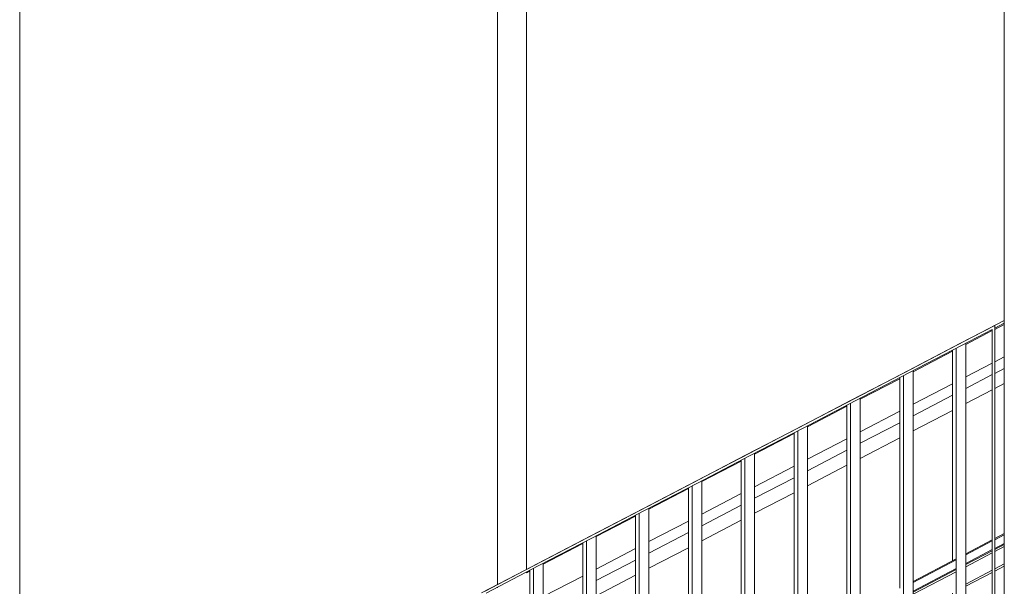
# Model space of a CAD drawing. Header units: millimetres. Extents: x -65 to 293624, y -1905 to 31061.
# Tile 197 of 256: x 117707 to 119757, y 20375 to 21554. Entities that reach past the tile are written whole.
import ezdxf

# ---------------------------------------------------------------- set-up
doc = ezdxf.new("R2010")
doc.units = ezdxf.units.MM
doc.header["$MEASUREMENT"] = 0
for name, color, linetype in [('1244 Fassaadivarustus.AR', 7, 'Continuous'), ('1245 Klaasfassaadid.AR', 7, 'Continuous'), ('1251 Rõdupiirded.AR', 7, 'Continuous'), ('1253 Terrassipostid.AR', 7, 'Continuous')]:
    doc.layers.add(name, color=color, linetype=linetype)

# ---------------------------------------------------------------- blocks, each defined once
blk = doc.blocks.new('Section Element_1062_3', base_point=(20443.1, 12361.4))
at = {"layer": '1253 Terrassipostid.AR', "color": 7, "linetype": 'Continuous', "lineweight": 13}
blk.add_line((117706.9, 23429.7), (117706.9, 18592.5), dxfattribs=at)
blk = doc.blocks.new('Section Element_1063_3', base_point=(20443.1, 12361.4))
at = {"layer": '1253 Terrassipostid.AR', "color": 7, "linetype": 'Continuous', "lineweight": 13}
blk.add_line((119756.9, 19659.6), (119756.9, 23745.9), dxfattribs=at)
blk = doc.blocks.new('Section Element_1093_3', base_point=(20443.1, 12361.4))
at = {"layer": '1253 Terrassipostid.AR', "color": 7, "linetype": 'Continuous', "lineweight": 13}
blk.add_line((117706.9, 22086.9), (117706.9, 19860.8), dxfattribs=at)
blk = doc.blocks.new('Section Element_1109_3', base_point=(20443.1, 12361.4))
at = {"layer": '1244 Fassaadivarustus.AR', "color": 7, "linetype": 'Continuous', "lineweight": 13}
for p, q in [((119756.9, 20852.2), (119756.9, 20852.2)), ((119756.9, 20828.3), (119736.9, 20817.9)), ((119731.9, 20815.3), (119676.9, 20786.7)), ((119756.9, 20796.9), (119736.9, 20786.5)), ((119649.2, 20772.3), (119566.9, 20729.6)), ((119731.9, 20783.9), (119676.9, 20755.3)), ((119649.2, 20740.9), (119566.9, 20698.2)), ((119539.2, 20715.2), (119456.9, 20672.4)), ((119539.2, 20683.8), (119456.9, 20641)), ((119429.2, 20658.1), (119346.9, 20615.3)), ((119429.2, 20626.7), (119346.9, 20583.9)), ((119319.2, 20600.9), (119236.9, 20558.1)), ((119319.2, 20569.5), (119236.9, 20526.7)), ((119209.2, 20543.8), (119126.9, 20501)), ((119209.2, 20512.4), (119126.9, 20469.6)), ((119099.2, 20486.6), (119016.9, 20443.9)), ((119099.2, 20455.2), (119016.9, 20412.4)), ((118989.2, 20429.5), (118906.9, 20386.7)), ((118989.2, 20398.1), (118906.9, 20355.3))]:
    blk.add_line(p, q, dxfattribs=at)
blk = doc.blocks.new('Section Element_1265_3', base_point=(20443.1, 12361.4))
at = {"layer": '1245 Klaasfassaadid.AR', "color": 7, "linetype": 'Continuous', "lineweight": 13}
for p, q in [((119756.9, 20919.8), (119736.9, 20909.5)), ((119731.9, 20906.9), (119676.9, 20878.3)), ((119649.2, 20863.9), (119566.9, 20821.1)), ((119756.9, 20852.2), (119736.9, 20841.8)), ((119731.9, 20839.2), (119676.9, 20810.7)), ((119539.2, 20806.8), (119456.9, 20764)), ((119649.2, 20796.3), (119566.9, 20753.5)), ((119429.2, 20749.6), (119346.9, 20706.9)), ((119539.2, 20739.2), (119456.9, 20696.4)), ((119319.2, 20692.5), (119236.9, 20649.7)), ((119429.2, 20682), (119346.9, 20639.2)), ((119209.2, 20635.3), (119126.9, 20592.6)), ((119319.2, 20624.9), (119236.9, 20582.1)), ((119099.2, 20578.2), (119016.9, 20535.4)), ((119209.2, 20567.7), (119126.9, 20525)), ((118989.2, 20521.1), (118906.9, 20478.3)), ((119099.2, 20510.6), (119016.9, 20467.8)), ((118879.2, 20463.9), (118796.9, 20421.1)), ((118989.2, 20453.4), (118906.9, 20410.7)), ((118769.2, 20406.8), (118761.9, 20403)), ((118879.2, 20396.3), (118796.9, 20353.5)), ((118769.2, 20339.2), (118745.7, 20327))]:
    blk.add_line(p, q, dxfattribs=at)
blk = doc.blocks.new('Section Element_1493_3', base_point=(20443.1, 12361.4))
at = {"layer": '1245 Klaasfassaadid.AR', "color": 7, "linetype": 'Continuous', "lineweight": 13}
for p, q in [((118701.9, 20378.8), (118701.9, 22492.6)), ((118761.9, 20410), (118761.9, 22492.6)), ((118761.9, 20403), (118761.9, 20404.3)), ((118701.9, 20371.8), (118701.9, 20373.1))]:
    blk.add_line(p, q, dxfattribs=at)
blk = doc.blocks.new('Section Element_2587_3', base_point=(20443.1, 12361.4))
at = {"layer": '1251 Rõdupiirded.AR', "color": 7, "linetype": 'Continuous', "lineweight": 13}
for p, q in [((118796.9, 19159.9), (118796.9, 20422.5)), ((118776.9, 19149.5), (118776.9, 20412.1))]:
    blk.add_line(p, q, dxfattribs=at)
blk = doc.blocks.new('Section Element_2588_3', base_point=(20443.1, 12361.4))
at = {"layer": '1251 Rõdupiirded.AR', "color": 7, "linetype": 'Continuous', "lineweight": 13}
for p, q in [((118906.9, 19217.1), (118906.9, 20479.8)), ((118886.9, 19206.7), (118886.9, 20469.4))]:
    blk.add_line(p, q, dxfattribs=at)
blk = doc.blocks.new('Section Element_2589_3', base_point=(20443.1, 12361.4))
at = {"layer": '1251 Rõdupiirded.AR', "color": 7, "linetype": 'Continuous', "lineweight": 13}
for p, q in [((118996.9, 19264), (118996.9, 20526.6)), ((119016.9, 19274.4), (119016.9, 20537))]:
    blk.add_line(p, q, dxfattribs=at)
blk = doc.blocks.new('Section Element_2590_3', base_point=(20443.1, 12361.4))
at = {"layer": '1251 Rõdupiirded.AR', "color": 7, "linetype": 'Continuous', "lineweight": 13}
for p, q in [((119106.9, 19321.2), (119106.9, 20583.9)), ((119126.9, 19331.7), (119126.9, 20594.3))]:
    blk.add_line(p, q, dxfattribs=at)
blk = doc.blocks.new('Section Element_2591_3', base_point=(20443.1, 12361.4))
at = {"layer": '1251 Rõdupiirded.AR', "color": 7, "linetype": 'Continuous', "lineweight": 13}
for p, q in [((119236.9, 19388.9), (119236.9, 20651.6)), ((119216.9, 19378.5), (119216.9, 20641.2))]:
    blk.add_line(p, q, dxfattribs=at)
blk = doc.blocks.new('Section Element_2592_3', base_point=(20443.1, 12361.4))
at = {"layer": '1251 Rõdupiirded.AR', "color": 7, "linetype": 'Continuous', "lineweight": 13}
for p, q in [((119656.9, 19607.5), (119656.9, 20870.2)), ((119676.9, 19618), (119676.9, 20880.6))]:
    blk.add_line(p, q, dxfattribs=at)
blk = doc.blocks.new('Section Element_2610_3', base_point=(20443.1, 12361.4))
at = {"layer": '1251 Rõdupiirded.AR', "color": 7, "linetype": 'Continuous', "lineweight": 13}
for p, q in [((118785.7, 20422.4), (118675.7, 20365.1)), ((118788, 20417.9), (118678, 20360.7))]:
    blk.add_line(p, q, dxfattribs=at)
blk = doc.blocks.new('Section Element_2613_3', base_point=(20443.1, 12361.4))
at = {"layer": '1251 Rõdupiirded.AR', "color": 7, "linetype": 'Continuous', "lineweight": 13}
for p, q in [((118895.7, 20479.6), (118785.7, 20422.4)), ((118898, 20475.2), (118788, 20417.9))]:
    blk.add_line(p, q, dxfattribs=at)
blk = doc.blocks.new('Section Element_2614_3', base_point=(20443.1, 12361.4))
at = {"layer": '1251 Rõdupiirded.AR', "color": 7, "linetype": 'Continuous', "lineweight": 13}
for p, q in [((119005.7, 20536.9), (118895.7, 20479.6)), ((119008, 20532.4), (118898, 20475.2))]:
    blk.add_line(p, q, dxfattribs=at)
blk = doc.blocks.new('Section Element_2615_3', base_point=(20443.1, 12361.4))
at = {"layer": '1251 Rõdupiirded.AR', "color": 7, "linetype": 'Continuous', "lineweight": 13}
for p, q in [((119115.7, 20594.1), (119005.7, 20536.9)), ((119118, 20589.7), (119008, 20532.4))]:
    blk.add_line(p, q, dxfattribs=at)
blk = doc.blocks.new('Section Element_2616_3', base_point=(20443.1, 12361.4))
at = {"layer": '1251 Rõdupiirded.AR', "color": 7, "linetype": 'Continuous', "lineweight": 13}
for p, q in [((119225.7, 20651.4), (119115.7, 20594.1)), ((119228, 20647), (119118, 20589.7))]:
    blk.add_line(p, q, dxfattribs=at)
blk = doc.blocks.new('Section Element_2617_3', base_point=(20443.1, 12361.4))
at = {"layer": '1251 Rõdupiirded.AR', "color": 7, "linetype": 'Continuous', "lineweight": 13}
for p, q in [((119335.7, 20708.7), (119225.7, 20651.4)), ((119338, 20704.2), (119228, 20647))]:
    blk.add_line(p, q, dxfattribs=at)
blk = doc.blocks.new('Section Element_2618_3', base_point=(20443.1, 12361.4))
at = {"layer": '1251 Rõdupiirded.AR', "color": 7, "linetype": 'Continuous', "lineweight": 13}
for p, q in [((119346.9, 19446.2), (119346.9, 20708.8)), ((119326.9, 19435.8), (119326.9, 20698.4))]:
    blk.add_line(p, q, dxfattribs=at)
blk = doc.blocks.new('Section Element_2619_3', base_point=(20443.1, 12361.4))
at = {"layer": '1251 Rõdupiirded.AR', "color": 7, "linetype": 'Continuous', "lineweight": 13}
for p, q in [((119445.7, 20765.9), (119335.7, 20708.7)), ((119448, 20761.5), (119338, 20704.2))]:
    blk.add_line(p, q, dxfattribs=at)
blk = doc.blocks.new('Section Element_2620_3', base_point=(20443.1, 12361.4))
at = {"layer": '1251 Rõdupiirded.AR', "color": 7, "linetype": 'Continuous', "lineweight": 13}
for p, q in [((119436.9, 19493), (119436.9, 20755.7)), ((119456.9, 19503.4), (119456.9, 20766.1))]:
    blk.add_line(p, q, dxfattribs=at)
blk = doc.blocks.new('Section Element_2621_3', base_point=(20443.1, 12361.4))
at = {"layer": '1251 Rõdupiirded.AR', "color": 7, "linetype": 'Continuous', "lineweight": 13}
for p, q in [((119555.7, 20823.2), (119445.7, 20765.9)), ((119558, 20818.7), (119448, 20761.5))]:
    blk.add_line(p, q, dxfattribs=at)
blk = doc.blocks.new('Section Element_2622_3', base_point=(20443.1, 12361.4))
at = {"layer": '1251 Rõdupiirded.AR', "color": 7, "linetype": 'Continuous', "lineweight": 13}
for p, q in [((119546.9, 19550.3), (119546.9, 20812.9)), ((119566.9, 19560.7), (119566.9, 20823.3))]:
    blk.add_line(p, q, dxfattribs=at)
blk = doc.blocks.new('Section Element_2623_3', base_point=(20443.1, 12361.4))
at = {"layer": '1251 Rõdupiirded.AR', "color": 7, "linetype": 'Continuous', "lineweight": 13}
for p, q in [((119665.7, 20880.4), (119555.7, 20823.2)), ((119668, 20876), (119558, 20818.7))]:
    blk.add_line(p, q, dxfattribs=at)
blk = doc.blocks.new('Section Element_2624_3', base_point=(20443.1, 12361.4))
at = {"layer": '1251 Rõdupiirded.AR', "color": 7, "linetype": 'Continuous', "lineweight": 13}
for p, q in [((119736.9, 20917.5), (119665.7, 20880.4)), ((119731.9, 20909.2), (119668, 20876))]:
    blk.add_line(p, q, dxfattribs=at)
blk = doc.blocks.new('Section Element_2625_3', base_point=(20443.1, 12361.4))
at = {"layer": '1251 Rõdupiirded.AR', "color": 7, "linetype": 'Continuous', "lineweight": 13}
for p, q in [((119736.9, 19649.2), (119736.9, 20917.5)), ((119731.9, 19646.6), (119731.9, 20909.2))]:
    blk.add_line(p, q, dxfattribs=at)
blk = doc.blocks.new('Section Element_2707_3', base_point=(20443.1, 12361.4))
at = {"layer": '1251 Rõdupiirded.AR', "color": 7, "linetype": 'Continuous', "lineweight": 13}
for p, q in [((119736.9, 20474.1), (119756.9, 20484.5)), ((119736.9, 20471.8), (119756.9, 20482.3)), ((119676.9, 20442.7), (119731.9, 20471.5)), ((119676.9, 20440.5), (119731.9, 20469.2)), ((119736.9, 20453.8), (119756.9, 20464.2)), ((119736.9, 20451.5), (119756.9, 20462)), ((119676.9, 20422.4), (119731.9, 20451.2)), ((119676.9, 20420.2), (119731.9, 20448.9)), ((119676.9, 20415.6), (119731.9, 20444.4)), ((119736.9, 20447), (119756.9, 20457.5)), ((119566.9, 20385.2), (119656.9, 20432.3)), ((119566.9, 20383), (119656.9, 20430)), ((119736.9, 20410.9), (119756.9, 20421.3)), ((119566.9, 20364.9), (119656.9, 20412)), ((119566.9, 20362.7), (119656.9, 20409.7)), ((119566.9, 20358.2), (119656.9, 20405.2)), ((119676.9, 20379.5), (119731.9, 20408.3)), ((119676.9, 20375), (119731.9, 20403.8)), ((119736.9, 20406.4), (119756.9, 20416.8))]:
    blk.add_line(p, q, dxfattribs=at)
blk = doc.blocks.new('Section Element_2712_3', base_point=(20443.1, 12361.4))
at = {"layer": '1251 Rõdupiirded.AR', "color": 7, "linetype": 'Continuous', "lineweight": 13}
for p, q in [((119756.9, 20927.9), (119658.1, 20876.5)), ((119756.9, 20922.3), (119736.9, 20911.9))]:
    blk.add_line(p, q, dxfattribs=at)
blk = doc.blocks.new('Section Element_2788_3', base_point=(20443.1, 12361.4))
at = {"layer": '1251 Rõdupiirded.AR', "color": 7, "linetype": 'Continuous', "lineweight": 13}
for p, q in [((118769.2, 19968.4), (118769.2, 20408.1)), ((118769.2, 19742.7), (118769.2, 19900.7)), ((118769.2, 19145.5), (118769.2, 19675))]:
    blk.add_line(p, q, dxfattribs=at)
blk = doc.blocks.new('Section Element_2789_3', base_point=(20443.1, 12361.4))
at = {"layer": '1251 Rõdupiirded.AR', "color": 7, "linetype": 'Continuous', "lineweight": 13}
for p, q in [((118879.2, 20025.9), (118879.2, 20465.4)), ((118879.2, 19800.2), (118879.2, 19958.2)), ((118879.2, 19202.8), (118879.2, 19732.5))]:
    blk.add_line(p, q, dxfattribs=at)
blk = doc.blocks.new('Section Element_2790_3', base_point=(20443.1, 12361.4))
at = {"layer": '1251 Rõdupiirded.AR', "color": 7, "linetype": 'Continuous', "lineweight": 13}
for p, q in [((118989.2, 20083.4), (118989.2, 20522.7)), ((118989.2, 19857.7), (118989.2, 20015.7)), ((118989.2, 19260), (118989.2, 19790))]:
    blk.add_line(p, q, dxfattribs=at)
blk = doc.blocks.new('Section Element_2791_3', base_point=(20443.1, 12361.4))
at = {"layer": '1251 Rõdupiirded.AR', "color": 7, "linetype": 'Continuous', "lineweight": 13}
for p, q in [((119099.2, 20140.8), (119099.2, 20579.9)), ((119099.2, 19915.2), (119099.2, 20073.1)), ((119099.2, 19317.3), (119099.2, 19847.5))]:
    blk.add_line(p, q, dxfattribs=at)
blk = doc.blocks.new('Section Element_2792_3', base_point=(20443.1, 12361.4))
at = {"layer": '1251 Rõdupiirded.AR', "color": 7, "linetype": 'Continuous', "lineweight": 13}
for p, q in [((119209.2, 20198.3), (119209.2, 20637.2)), ((119209.2, 19972.7), (119209.2, 20130.6)), ((119209.2, 19374.6), (119209.2, 19905))]:
    blk.add_line(p, q, dxfattribs=at)
blk = doc.blocks.new('Section Element_2793_3', base_point=(20443.1, 12361.4))
at = {"layer": '1251 Rõdupiirded.AR', "color": 7, "linetype": 'Continuous', "lineweight": 13}
for p, q in [((119319.2, 20255.8), (119319.2, 20694.4)), ((119319.2, 20030.2), (119319.2, 20188.1)), ((119319.2, 19431.8), (119319.2, 19962.5))]:
    blk.add_line(p, q, dxfattribs=at)
blk = doc.blocks.new('Section Element_2794_3', base_point=(20443.1, 12361.4))
at = {"layer": '1251 Rõdupiirded.AR', "color": 7, "linetype": 'Continuous', "lineweight": 13}
for p, q in [((119429.2, 20313.3), (119429.2, 20751.7)), ((119429.2, 20087.6), (119429.2, 20245.6)), ((119429.2, 19489.1), (119429.2, 20019.9))]:
    blk.add_line(p, q, dxfattribs=at)
blk = doc.blocks.new('Section Element_2795_3', base_point=(20443.1, 12361.4))
at = {"layer": '1251 Rõdupiirded.AR', "color": 7, "linetype": 'Continuous', "lineweight": 13}
for p, q in [((119539.2, 20370.8), (119539.2, 20808.9)), ((119539.2, 20145.1), (119539.2, 20303.1)), ((119539.2, 19546.3), (119539.2, 20077.4))]:
    blk.add_line(p, q, dxfattribs=at)
blk = doc.blocks.new('Section Element_2796_3', base_point=(20443.1, 12361.4))
at = {"layer": '1251 Rõdupiirded.AR', "color": 7, "linetype": 'Continuous', "lineweight": 13}
for p, q in [((119649.2, 20428.3), (119649.2, 20866.2)), ((119649.2, 20202.6), (119649.2, 20360.6)), ((119649.2, 19603.6), (119649.2, 20134.9))]:
    blk.add_line(p, q, dxfattribs=at)
blk = doc.blocks.new('Section Element_2834_3', base_point=(20443.1, 12361.4))
at = {"layer": '1251 Rõdupiirded.AR', "color": 7, "linetype": 'Continuous', "lineweight": 13}
blk.add_line((119658.1, 20876.5), (119548.1, 20819.2), dxfattribs=at)
blk = doc.blocks.new('Section Element_2835_3', base_point=(20443.1, 12361.4))
at = {"layer": '1251 Rõdupiirded.AR', "color": 7, "linetype": 'Continuous', "lineweight": 13}
blk.add_line((119548.1, 20819.2), (119438.1, 20762), dxfattribs=at)
blk = doc.blocks.new('Section Element_2836_3', base_point=(20443.1, 12361.4))
at = {"layer": '1251 Rõdupiirded.AR', "color": 7, "linetype": 'Continuous', "lineweight": 13}
blk.add_line((119438.1, 20762), (119328.1, 20704.7), dxfattribs=at)
blk = doc.blocks.new('Section Element_2837_3', base_point=(20443.1, 12361.4))
at = {"layer": '1251 Rõdupiirded.AR', "color": 7, "linetype": 'Continuous', "lineweight": 13}
blk.add_line((119328.1, 20704.7), (119218.1, 20647.5), dxfattribs=at)
blk = doc.blocks.new('Section Element_2838_3', base_point=(20443.1, 12361.4))
at = {"layer": '1251 Rõdupiirded.AR', "color": 7, "linetype": 'Continuous', "lineweight": 13}
blk.add_line((119218.1, 20647.5), (119108.1, 20590.2), dxfattribs=at)
blk = doc.blocks.new('Section Element_2839_3', base_point=(20443.1, 12361.4))
at = {"layer": '1251 Rõdupiirded.AR', "color": 7, "linetype": 'Continuous', "lineweight": 13}
blk.add_line((119108.1, 20590.2), (118998.1, 20532.9), dxfattribs=at)
blk = doc.blocks.new('Section Element_2840_3', base_point=(20443.1, 12361.4))
at = {"layer": '1251 Rõdupiirded.AR', "color": 7, "linetype": 'Continuous', "lineweight": 13}
blk.add_line((118998.1, 20532.9), (118888.1, 20475.7), dxfattribs=at)
blk = doc.blocks.new('Section Element_2841_3', base_point=(20443.1, 12361.4))
at = {"layer": '1251 Rõdupiirded.AR', "color": 7, "linetype": 'Continuous', "lineweight": 13}
blk.add_line((118888.1, 20475.7), (118778.1, 20418.4), dxfattribs=at)
blk = doc.blocks.new('Section Element_2842_3', base_point=(20443.1, 12361.4))
at = {"layer": '1251 Rõdupiirded.AR', "color": 7, "linetype": 'Continuous', "lineweight": 13}
blk.add_line((118778.1, 20418.4), (118668.1, 20361.2), dxfattribs=at)

msp = doc.modelspace()

# ---------------------------------------------------------------- block references
at = {"layer": '1244 Fassaadivarustus.AR', "lineweight": 0}
msp.add_blockref('Section Element_1109_3', (20443.1, 12361.4), dxfattribs=at)
at = {"layer": '1245 Klaasfassaadid.AR', "lineweight": 0}
for name in ['Section Element_1493_3', 'Section Element_1265_3']:
    msp.add_blockref(name, (20443.1, 12361.4), dxfattribs=at)
at = {"layer": '1251 Rõdupiirded.AR', "lineweight": 0}
for name in ['Section Element_2707_3', 'Section Element_2712_3', 'Section Element_2624_3', 'Section Element_2625_3', 'Section Element_2834_3', 'Section Element_2623_3', 'Section Element_2592_3', 'Section Element_2796_3', 'Section Element_2835_3', 'Section Element_2621_3', 'Section Element_2795_3', 'Section Element_2622_3', 'Section Element_2836_3', 'Section Element_2619_3', 'Section Element_2794_3', 'Section Element_2620_3', 'Section Element_2617_3', 'Section Element_2618_3', 'Section Element_2837_3', 'Section Element_2793_3', 'Section Element_2838_3', 'Section Element_2616_3', 'Section Element_2591_3', 'Section Element_2792_3', 'Section Element_2839_3', 'Section Element_2615_3', 'Section Element_2590_3', 'Section Element_2791_3', 'Section Element_2840_3', 'Section Element_2614_3', 'Section Element_2790_3', 'Section Element_2589_3', 'Section Element_2613_3', 'Section Element_2588_3', 'Section Element_2841_3', 'Section Element_2789_3', 'Section Element_2842_3', 'Section Element_2610_3', 'Section Element_2587_3', 'Section Element_2788_3']:
    msp.add_blockref(name, (20443.1, 12361.4), dxfattribs=at)
at = {"layer": '1253 Terrassipostid.AR', "lineweight": 0}
for name in ['Section Element_1063_3', 'Section Element_1062_3', 'Section Element_1093_3']:
    msp.add_blockref(name, (20443.1, 12361.4), dxfattribs=at)

doc.saveas('drawing.dxf')
